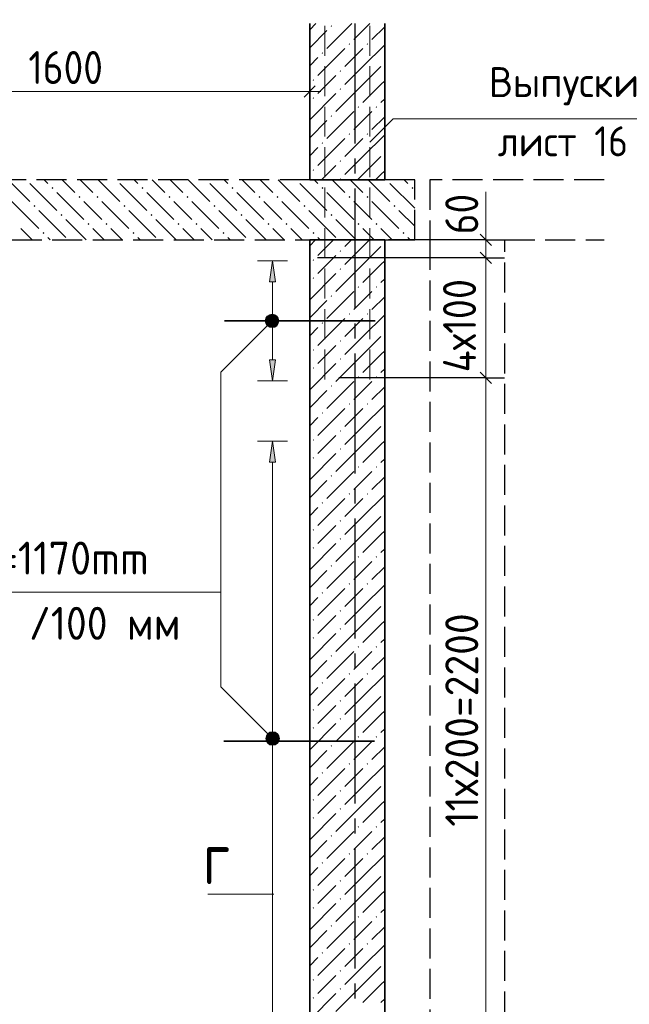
# Model space of a CAD drawing. Header units: millimetres. Extents: x 0 to 30446, y 0 to 14850.
# Tile 7 of 26: x 9464 to 11496, y 2796 to 6079. Entities that reach past the tile are written whole.
import ezdxf

# ---------------------------------------------------------------- set-up
doc = ezdxf.new("R2010")
doc.units = ezdxf.units.MM
doc.linetypes.add('______2', pattern=[135, 100, -35])
doc.linetypes.add('______5', pattern=[550, 400, -50, 50, -50])
for name, color, linetype, lineweight in [('Standard', 7, 'Continuous', 25), ('ЖБ Пилон', 180, 'Continuous', 25), ('Позиционная метка линия выноска', 7, 'Continuous', 13), ('Позиционная метка номер позиции', 7, 'Continuous', 13), ('Примечания', 7, 'Continuous', 13), ('Сечения символ', 7, 'Continuous', 25), ('Стена обрамление П-обр.', 7, 'Continuous', 25)]:
    doc.layers.add(name, color=color, linetype=linetype, lineweight=lineweight)
doc.layers.add('ЖБ Перекрытие верхний уровень', color=7, linetype='Continuous', lineweight=25, true_color=0xe0e0ff)
doc.layers.add('ЖБ Стена верхний уровень', color=7, linetype='Continuous', lineweight=25, true_color=0x006e00)
doc.layers.add('Оси', color=7, linetype='______5', true_color=0x656565)
doc.layers.add('Размерная выноска', color=7, linetype='Continuous')
doc.styles.add('ISOCPEUR', font='txt')

msp = doc.modelspace()

# ---------------------------------------------------------------- hatches: boundary and pattern name
at = {"layer": 'ЖБ Перекрытие верхний уровень', "linetype": 'Continuous', "lineweight": 18, "transparency": 33554687}
for points in [[(9483.1, 5544.5), (9482.9, 5544.3), (9482.6, 5544.5)], [(9569.6, 5517.5), (9572.9, 5520.8), (9576.1, 5517.5), (9572.9, 5514.3)], [(9783.1, 5544.5), (9782.9, 5544.3), (9782.6, 5544.5)], [(9869.6, 5517.5), (9872.9, 5520.8), (9876.1, 5517.5), (9872.9, 5514.3)], [(10083.1, 5544.5), (10082.9, 5544.3), (10082.6, 5544.5)], [(10169.6, 5517.5), (10172.9, 5520.8), (10176.1, 5517.5), (10172.9, 5514.3)], [(10383.1, 5544.5), (10382.9, 5544.3), (10382.6, 5544.5)], [(10469.6, 5517.5), (10472.9, 5520.8), (10476.1, 5517.5), (10472.9, 5514.3)], [(10683.1, 5544.5), (10682.9, 5544.3), (10682.6, 5544.5)], [(10769.6, 5517.5), (10772.9, 5520.8), (10776.1, 5517.5), (10772.9, 5514.3)], [(9659.6, 5487.5), (9662.9, 5490.8), (9666.1, 5487.5), (9662.9, 5484.3)], [(9719.6, 5487.5), (9722.9, 5490.8), (9726.1, 5487.5), (9722.9, 5484.3)], [(9959.6, 5487.5), (9962.9, 5490.8), (9966.1, 5487.5), (9962.9, 5484.3)], [(10019.6, 5487.5), (10022.9, 5490.8), (10026.1, 5487.5), (10022.9, 5484.3)], [(10259.6, 5487.5), (10262.9, 5490.8), (10266.1, 5487.5), (10262.9, 5484.3)], [(10319.6, 5487.5), (10322.9, 5490.8), (10326.1, 5487.5), (10322.9, 5484.3)], [(10559.6, 5487.5), (10562.9, 5490.8), (10566.1, 5487.5), (10562.9, 5484.3)], [(10619.6, 5487.5), (10622.9, 5490.8), (10626.1, 5487.5), (10622.9, 5484.3)], [(9509.6, 5457.5), (9512.9, 5460.8), (9516.1, 5457.5), (9512.9, 5454.3)], [(9809.6, 5457.5), (9812.9, 5460.8), (9816.1, 5457.5), (9812.9, 5454.3)], [(10109.6, 5457.5), (10112.9, 5460.8), (10116.1, 5457.5), (10112.9, 5454.3)], [(10409.6, 5457.5), (10412.9, 5460.8), (10416.1, 5457.5), (10412.9, 5454.3)], [(10709.6, 5457.5), (10712.9, 5460.8), (10716.1, 5457.5), (10712.9, 5454.3)], [(9599.6, 5427.5), (9602.9, 5430.8), (9606.1, 5427.5), (9602.9, 5424.3)], [(9899.6, 5427.5), (9902.9, 5430.8), (9906.1, 5427.5), (9902.9, 5424.3)], [(10199.6, 5427.5), (10202.9, 5430.8), (10206.1, 5427.5), (10202.9, 5424.3)], [(10499.6, 5427.5), (10502.9, 5430.8), (10506.1, 5427.5), (10502.9, 5424.3)], [(9689.6, 5397.5), (9692.9, 5400.8), (9696.1, 5397.5), (9692.9, 5394.3)], [(9749.6, 5397.5), (9752.9, 5400.8), (9756.1, 5397.5), (9752.9, 5394.3)], [(9989.6, 5397.5), (9992.9, 5400.8), (9996.1, 5397.5), (9992.9, 5394.3)], [(10049.6, 5397.5), (10052.9, 5400.8), (10056.1, 5397.5), (10052.9, 5394.3)], [(10289.6, 5397.5), (10292.9, 5400.8), (10296.1, 5397.5), (10292.9, 5394.3)], [(10349.6, 5397.5), (10352.9, 5400.8), (10356.1, 5397.5), (10352.9, 5394.3)], [(10589.6, 5397.5), (10592.9, 5400.8), (10596.1, 5397.5), (10592.9, 5394.3)], [(10649.6, 5397.5), (10652.9, 5400.8), (10656.1, 5397.5), (10652.9, 5394.3)], [(9539.6, 5367.5), (9542.9, 5370.8), (9546.1, 5367.5), (9542.9, 5364.3)], [(9839.6, 5367.5), (9842.9, 5370.8), (9846.1, 5367.5), (9842.9, 5364.3)], [(10139.6, 5367.5), (10142.9, 5370.8), (10146.1, 5367.5), (10142.9, 5364.3)], [(10439.6, 5367.5), (10442.9, 5370.8), (10446.1, 5367.5), (10442.9, 5364.3)], [(10739.6, 5367.5), (10742.9, 5370.8), (10746.1, 5367.5), (10742.9, 5364.3)]]:
    msp.add_hatch(color=7, dxfattribs=at).paths.add_polyline_path(points, flags=16)
at = {"layer": 'ЖБ Пилон', "linetype": 'Continuous', "lineweight": 18, "transparency": 33554687}
for points in [[(10500.4, 6057.5), (10502.9, 6060), (10505.4, 6057.5), (10502.9, 6055)], [(10560.4, 5997.5), (10562.9, 6000), (10565.4, 5997.5), (10562.9, 5995)], [(10620.4, 5997.5), (10622.9, 6000), (10625.4, 5997.5), (10622.9, 5995)], [(10470.4, 5967.5), (10472.9, 5970), (10475.4, 5967.5), (10472.9, 5965)], [(10530.4, 5907.5), (10532.9, 5910), (10535.4, 5907.5), (10532.9, 5905)], [(10440.4, 5877.5), (10442.9, 5880), (10445.4, 5877.5), (10442.9, 5875)], [(10530.4, 5847.5), (10532.9, 5850), (10535.4, 5847.5), (10532.9, 5845)], [(10440.4, 5817.5), (10442.9, 5820), (10445.4, 5817.5), (10442.9, 5815)], [(10590.4, 5787.5), (10592.9, 5790), (10595.4, 5787.5), (10592.9, 5785)], [(10650.4, 5787.5), (10652.9, 5790), (10655.4, 5787.5), (10652.9, 5785)], [(10500.4, 5757.5), (10502.9, 5760), (10505.4, 5757.5), (10502.9, 5755)], [(10560.4, 5697.5), (10562.9, 5700), (10565.4, 5697.5), (10562.9, 5695)], [(10620.4, 5697.5), (10622.9, 5700), (10625.4, 5697.5), (10622.9, 5695)], [(10470.4, 5667.5), (10472.9, 5670), (10475.4, 5667.5), (10472.9, 5665)], [(10530.4, 5607.5), (10532.9, 5610), (10535.4, 5607.5), (10532.9, 5605)], [(10440.4, 5577.5), (10442.9, 5580), (10445.4, 5577.5), (10442.9, 5575)], [(10530.4, 5547.5), (10532.9, 5550), (10535.4, 5547.5), (10532.9, 5545)]]:
    msp.add_hatch(color=7, dxfattribs=at).paths.add_polyline_path(points, flags=16)
at = {"layer": 'ЖБ Стена верхний уровень', "linetype": 'Continuous', "lineweight": 18, "transparency": 33554687}
for points in [[(10530.4, 5307.5), (10532.9, 5310), (10535.4, 5307.5), (10532.9, 5305)], [(10440.4, 5277.5), (10442.9, 5280), (10445.4, 5277.5), (10442.9, 5275)], [(10440.4, 5217.5), (10442.9, 5220), (10445.4, 5217.5), (10442.9, 5215)], [(10530.4, 5247.5), (10532.9, 5250), (10535.4, 5247.5), (10532.9, 5245)], [(10590.4, 5187.5), (10592.9, 5190), (10595.4, 5187.5), (10592.9, 5185)], [(10650.4, 5187.5), (10652.9, 5190), (10655.4, 5187.5), (10652.9, 5185)], [(10500.4, 5157.5), (10502.9, 5160), (10505.4, 5157.5), (10502.9, 5155)], [(10560.4, 5097.5), (10562.9, 5100), (10565.4, 5097.5), (10562.9, 5095)], [(10620.4, 5097.5), (10622.9, 5100), (10625.4, 5097.5), (10622.9, 5095)], [(10470.4, 5067.5), (10472.9, 5070), (10475.4, 5067.5), (10472.9, 5065)], [(10530.4, 5007.5), (10532.9, 5010), (10535.4, 5007.5), (10532.9, 5005)], [(10440.4, 4977.5), (10442.9, 4980), (10445.4, 4977.5), (10442.9, 4975)], [(10530.4, 4947.5), (10532.9, 4950), (10535.4, 4947.5), (10532.9, 4945)], [(10440.4, 4917.5), (10442.9, 4920), (10445.4, 4917.5), (10442.9, 4915)], [(10500.4, 4857.5), (10502.9, 4860), (10505.4, 4857.5), (10502.9, 4855)], [(10590.4, 4887.5), (10592.9, 4890), (10595.4, 4887.5), (10592.9, 4885)], [(10650.4, 4887.5), (10652.9, 4890), (10655.4, 4887.5), (10652.9, 4885)], [(10560.4, 4797.5), (10562.9, 4800), (10565.4, 4797.5), (10562.9, 4795)], [(10620.4, 4797.5), (10622.9, 4800), (10625.4, 4797.5), (10622.9, 4795)], [(10470.4, 4767.5), (10472.9, 4770), (10475.4, 4767.5), (10472.9, 4765)], [(10530.4, 4707.5), (10532.9, 4710), (10535.4, 4707.5), (10532.9, 4705)], [(10440.4, 4677.5), (10442.9, 4680), (10445.4, 4677.5), (10442.9, 4675)], [(10530.4, 4647.5), (10532.9, 4650), (10535.4, 4647.5), (10532.9, 4645)], [(10440.4, 4617.5), (10442.9, 4620), (10445.4, 4617.5), (10442.9, 4615)], [(10590.4, 4587.5), (10592.9, 4590), (10595.4, 4587.5), (10592.9, 4585)], [(10650.4, 4587.5), (10652.9, 4590), (10655.4, 4587.5), (10652.9, 4585)], [(10500.4, 4557.5), (10502.9, 4560), (10505.4, 4557.5), (10502.9, 4555)], [(10560.4, 4497.5), (10562.9, 4500), (10565.4, 4497.5), (10562.9, 4495)], [(10620.4, 4497.5), (10622.9, 4500), (10625.4, 4497.5), (10622.9, 4495)], [(10470.4, 4467.5), (10472.9, 4470), (10475.4, 4467.5), (10472.9, 4465)], [(10530.4, 4407.5), (10532.9, 4410), (10535.4, 4407.5), (10532.9, 4405)], [(10440.4, 4377.5), (10442.9, 4380), (10445.4, 4377.5), (10442.9, 4375)], [(10530.4, 4347.5), (10532.9, 4350), (10535.4, 4347.5), (10532.9, 4345)], [(10440.4, 4317.5), (10442.9, 4320), (10445.4, 4317.5), (10442.9, 4315)], [(10590.4, 4287.5), (10592.9, 4290), (10595.4, 4287.5), (10592.9, 4285)], [(10650.4, 4287.5), (10652.9, 4290), (10655.4, 4287.5), (10652.9, 4285)], [(10500.4, 4257.5), (10502.9, 4260), (10505.4, 4257.5), (10502.9, 4255)], [(10470.4, 4167.5), (10472.9, 4170), (10475.4, 4167.5), (10472.9, 4165)], [(10560.4, 4197.5), (10562.9, 4200), (10565.4, 4197.5), (10562.9, 4195)], [(10620.4, 4197.5), (10622.9, 4200), (10625.4, 4197.5), (10622.9, 4195)], [(10530.4, 4107.5), (10532.9, 4110), (10535.4, 4107.5), (10532.9, 4105)], [(10440.4, 4077.5), (10442.9, 4080), (10445.4, 4077.5), (10442.9, 4075)], [(10530.4, 4047.5), (10532.9, 4050), (10535.4, 4047.5), (10532.9, 4045)], [(10440.4, 4017.5), (10442.9, 4020), (10445.4, 4017.5), (10442.9, 4015)], [(10590.4, 3987.5), (10592.9, 3990), (10595.4, 3987.5), (10592.9, 3985)], [(10650.4, 3987.5), (10652.9, 3990), (10655.4, 3987.5), (10652.9, 3985)], [(10500.4, 3957.5), (10502.9, 3960), (10505.4, 3957.5), (10502.9, 3955)], [(10560.4, 3897.5), (10562.9, 3900), (10565.4, 3897.5), (10562.9, 3895)], [(10620.4, 3897.5), (10622.9, 3900), (10625.4, 3897.5), (10622.9, 3895)], [(10470.4, 3867.5), (10472.9, 3870), (10475.4, 3867.5), (10472.9, 3865)], [(10530.4, 3807.5), (10532.9, 3810), (10535.4, 3807.5), (10532.9, 3805)], [(10440.4, 3777.5), (10442.9, 3780), (10445.4, 3777.5), (10442.9, 3775)], [(10530.4, 3747.5), (10532.9, 3750), (10535.4, 3747.5), (10532.9, 3745)], [(10440.4, 3717.5), (10442.9, 3720), (10445.4, 3717.5), (10442.9, 3715)], [(10590.4, 3687.5), (10592.9, 3690), (10595.4, 3687.5), (10592.9, 3685)], [(10650.4, 3687.5), (10652.9, 3690), (10655.4, 3687.5), (10652.9, 3685)], [(10500.4, 3657.5), (10502.9, 3660), (10505.4, 3657.5), (10502.9, 3655)], [(10560.4, 3597.5), (10562.9, 3600), (10565.4, 3597.5), (10562.9, 3595)], [(10620.4, 3597.5), (10622.9, 3600), (10625.4, 3597.5), (10622.9, 3595)], [(10470.4, 3567.5), (10472.9, 3570), (10475.4, 3567.5), (10472.9, 3565)], [(10440.4, 3477.5), (10442.9, 3480), (10445.4, 3477.5), (10442.9, 3475)], [(10530.4, 3507.5), (10532.9, 3510), (10535.4, 3507.5), (10532.9, 3505)], [(10530.4, 3447.5), (10532.9, 3450), (10535.4, 3447.5), (10532.9, 3445)], [(10440.4, 3417.5), (10442.9, 3420), (10445.4, 3417.5), (10442.9, 3415)], [(10590.4, 3387.5), (10592.9, 3390), (10595.4, 3387.5), (10592.9, 3385)], [(10650.4, 3387.5), (10652.9, 3390), (10655.4, 3387.5), (10652.9, 3385)], [(10500.4, 3357.5), (10502.9, 3360), (10505.4, 3357.5), (10502.9, 3355)], [(10560.4, 3297.5), (10562.9, 3300), (10565.4, 3297.5), (10562.9, 3295)], [(10620.4, 3297.5), (10622.9, 3300), (10625.4, 3297.5), (10622.9, 3295)], [(10470.4, 3267.5), (10472.9, 3270), (10475.4, 3267.5), (10472.9, 3265)], [(10530.4, 3207.5), (10532.9, 3210), (10535.4, 3207.5), (10532.9, 3205)], [(10440.4, 3177.5), (10442.9, 3180), (10445.4, 3177.5), (10442.9, 3175)], [(10440.4, 3117.5), (10442.9, 3120), (10445.4, 3117.5), (10442.9, 3115)], [(10530.4, 3147.5), (10532.9, 3150), (10535.4, 3147.5), (10532.9, 3145)], [(10590.4, 3087.5), (10592.9, 3090), (10595.4, 3087.5), (10592.9, 3085)], [(10650.4, 3087.5), (10652.9, 3090), (10655.4, 3087.5), (10652.9, 3085)], [(10500.4, 3057.5), (10502.9, 3060), (10505.4, 3057.5), (10502.9, 3055)], [(10560.4, 2997.5), (10562.9, 3000), (10565.4, 2997.5), (10562.9, 2995)], [(10620.4, 2997.5), (10622.9, 3000), (10625.4, 2997.5), (10622.9, 2995)], [(10470.4, 2967.5), (10472.9, 2970), (10475.4, 2967.5), (10472.9, 2965)], [(10530.4, 2907.5), (10532.9, 2910), (10535.4, 2907.5), (10532.9, 2905)], [(10440.4, 2877.5), (10442.9, 2880), (10445.4, 2877.5), (10442.9, 2875)], [(10530.4, 2847.5), (10532.9, 2850), (10535.4, 2847.5), (10532.9, 2845)], [(10440.4, 2817.5), (10442.9, 2820), (10445.4, 2817.5), (10442.9, 2815)]]:
    msp.add_hatch(color=7, dxfattribs=at).paths.add_polyline_path(points, flags=16)
at = {"layer": 'Позиционная метка линия выноска', "linetype": 'Continuous', "lineweight": 13, "transparency": 33554687}
for points in [[(10283.4, 5080.2), (10321, 5058.6), (10289.2, 5090.4)], [(10289.2, 5090.4), (10326.7, 5068.8), (10299.3, 5096.1)], [(10289.2, 5090.4), (10321, 5058.6), (10326.7, 5068.8)], [(10299.3, 5096.1), (10326.7, 5068.8), (10326.7, 5080.2)], [(10299.3, 5096.1), (10326.7, 5080.2), (10310.8, 5096.1)], [(10310.8, 5096.1), (10326.7, 5080.2), (10321, 5090.4)], [(10283.4, 5068.8), (10310.8, 5052.9), (10283.4, 5080.2)], [(10283.4, 5080.2), (10310.8, 5052.9), (10321, 5058.6)], [(10299.3, 5052.9), (10283.4, 5068.8), (10289.2, 5058.6)], [(10283.4, 5068.8), (10299.3, 5052.9), (10310.8, 5052.9)], [(10285.1, 3688.2), (10301.1, 3704.1), (10290.9, 3698.4)], [(10301.1, 3704.1), (10285.1, 3688.2), (10285.1, 3676.8)], [(10301.1, 3704.1), (10285.1, 3676.8), (10312.5, 3704.1)], [(10312.5, 3704.1), (10285.1, 3676.8), (10290.9, 3666.6)], [(10312.5, 3704.1), (10290.9, 3666.6), (10322.7, 3698.4)], [(10322.7, 3698.4), (10290.9, 3666.6), (10301.1, 3660.9)], [(10322.7, 3698.4), (10301.1, 3660.9), (10328.4, 3688.2)], [(10328.4, 3688.2), (10301.1, 3660.9), (10312.5, 3660.9)], [(10328.4, 3688.2), (10312.5, 3660.9), (10328.4, 3676.8)], [(10328.4, 3676.8), (10312.5, 3660.9), (10322.7, 3666.6)]]:
    msp.add_hatch(color=7, dxfattribs=at).paths.add_polyline_path(points)
at = {"layer": 'Стена обрамление П-обр.', "linetype": 'Continuous', "lineweight": 13, "transparency": 33554687}
for points in [[(10316.8, 5204.5), (10306.8, 5274.5), (10296.8, 5204.5)], [(10316.8, 4603.5), (10306.8, 4673.5), (10296.8, 4603.5)]]:
    msp.add_hatch(color=7, dxfattribs=at).paths.add_polyline_path(points)
msp.add_hatch(color=7, dxfattribs=at).paths.add_polyline_path([(10316.8, 4944.5), (10306.8, 4874.5), (10296.8, 4944.5)], flags=16)

# ---------------------------------------------------------------- linework, layer by layer
at = {"layer": 'Standard', "color": 7, "linetype": 'Continuous', "lineweight": -3, "transparency": 33554687}
for p, q in [((10430.4, 5839.2), (10430.4, 6066)), ((10430.4, 5839.2), (10430.4, 5901.7)), ((10430.4, 5839.2), (10430.4, 5776.7)), ((11017.4, 5344.5), (10954.9, 5344.5)), ((11017.4, 5344.5), (11079.9, 5344.5)), ((11017.4, 5284.5), (10954.9, 5284.5)), ((11017.4, 5284.5), (11079.9, 5284.5)), ((11017.4, 4884.5), (10954.9, 4884.5)), ((11017.4, 4884.5), (11079.9, 4884.5))]:
    msp.add_line(p, q, dxfattribs=at)
at = {"layer": 'Standard', "color": 7, "linetype": 'Continuous', "lineweight": 25, "transparency": 33554687}
for p, q in [((10411.6, 5820.5), (10449.1, 5858)), ((10998.6, 5363.2), (11036.1, 5325.7)), ((10998.6, 5303.2), (11036.1, 5265.7)), ((10998.6, 4903.2), (11036.1, 4865.7))]:
    msp.add_line(p, q, dxfattribs=at)
at = {"layer": 'Standard', "color": 7, "linetype": 'Continuous', "lineweight": 13, "transparency": 33554687}
for p, q in [((8830.4, 5839.2), (10430.4, 5839.2)), ((10430.4, 5839.2), (10467.9, 5839.2)), ((11017.4, 5344.5), (11017.4, 5382)), ((11017.4, 5284.5), (11017.4, 4884.5)), ((11017.4, 4884.5), (11017.4, 2684.5))]:
    msp.add_line(p, q, dxfattribs=at)
at = {"layer": 'Standard', "color": 7, "linetype": 'Continuous', "lineweight": -3, "transparency": 33554687}
for points in [[(11017.4, 5344.5), (11008.9, 5344.5), (11008.9, 5344.5), (11008.9, 5344.5), (11008.9, 5344.5), (11008.9, 5344.5), (11008.9, 5344.5), (10693, 5344.5)], [(11017.4, 5284.5), (11008.9, 5284.5), (11008.9, 5284.5), (11008.9, 5284.5), (11008.9, 5284.5), (11007.9, 5284.5), (11007.9, 5284.5), (10457, 5284.5)], [(11017.4, 4884.5), (11008.9, 4884.5), (11008.9, 4884.5), (11008.9, 4884.5), (11008.9, 4884.5), (10527.4, 4884.5)]]:
    msp.add_lwpolyline(points, dxfattribs=at)
at = {"layer": 'Standard', "color": 7, "linetype": 'Continuous', "lineweight": 13, "transparency": 33554687}
msp.add_lwpolyline([(11017.4, 5344.5), (11017.4, 5338.5), (11017.4, 5338.5), (11017.4, 5284.5)], dxfattribs=at)
at = {"layer": 'ЖБ Перекрытие верхний уровень', "color": 7, "linetype": '______2', "lineweight": 25, "transparency": 33554687}
for p, q in [((10430.4, 5544.5), (5792.3, 5544.5)), ((10680.4, 5544.5), (10430.4, 5544.5)), ((10780.4, 5544.5), (10680.4, 5544.5)), ((10780.4, 5344.5), (10780.4, 5544.5)), ((5792.3, 5344.5), (10430.4, 5344.5)), ((10430.4, 5344.5), (10680.4, 5344.5)), ((10680.4, 5344.5), (10780.4, 5344.5))]:
    msp.add_line(p, q, dxfattribs=at)
at = {"layer": 'ЖБ Перекрытие верхний уровень', "color": 9, "linetype": 'Continuous', "lineweight": 18, "true_color": 0xc7c7c7, "transparency": 33554687}
for p, q in [((9425.9, 5544.5), (9497.9, 5472.5)), ((9497.9, 5532.5), (9587.9, 5442.5)), ((9557.9, 5532.5), (9545.9, 5544.5)), ((9605.9, 5544.5), (9647.9, 5502.5)), ((9665.9, 5544.5), (9707.9, 5502.5)), ((9725.9, 5544.5), (9797.9, 5472.5)), ((9797.9, 5532.5), (9887.9, 5442.5)), ((9857.9, 5532.5), (9845.9, 5544.5)), ((9905.9, 5544.5), (9947.9, 5502.5)), ((9965.9, 5544.5), (10007.9, 5502.5)), ((10025.9, 5544.5), (10097.9, 5472.5)), ((10097.9, 5532.5), (10187.9, 5442.5)), ((10157.9, 5532.5), (10145.9, 5544.5)), ((10205.9, 5544.5), (10247.9, 5502.5)), ((10265.9, 5544.5), (10307.9, 5502.5)), ((10325.9, 5544.5), (10397.9, 5472.5)), ((10397.9, 5532.5), (10487.9, 5442.5)), ((10457.9, 5532.5), (10445.9, 5544.5)), ((10505.9, 5544.5), (10547.9, 5502.5)), ((10565.9, 5544.5), (10607.9, 5502.5)), ((10625.9, 5544.5), (10697.9, 5472.5)), ((10697.9, 5532.5), (10780.4, 5450)), ((10757.9, 5532.5), (10745.9, 5544.5)), ((9587.9, 5502.5), (9677.9, 5412.5)), ((9887.9, 5502.5), (9977.9, 5412.5)), ((10187.9, 5502.5), (10277.9, 5412.5)), ((10487.9, 5502.5), (10577.9, 5412.5)), ((9437.9, 5472.5), (9527.9, 5382.5)), ((9707.9, 5442.5), (9677.9, 5472.5)), ((9737.9, 5472.5), (9827.9, 5382.5)), ((10007.9, 5442.5), (9977.9, 5472.5)), ((10037.9, 5472.5), (10127.9, 5382.5)), ((10307.9, 5442.5), (10277.9, 5472.5)), ((10337.9, 5472.5), (10427.9, 5382.5)), ((10607.9, 5442.5), (10577.9, 5472.5)), ((10637.9, 5472.5), (10727.9, 5382.5)), ((9527.9, 5442.5), (9617.9, 5352.5)), ((9737.9, 5412.5), (9707.9, 5442.5)), ((9827.9, 5442.5), (9917.9, 5352.5)), ((10037.9, 5412.5), (10007.9, 5442.5)), ((10127.9, 5442.5), (10217.9, 5352.5)), ((10337.9, 5412.5), (10307.9, 5442.5)), ((10427.9, 5442.5), (10517.9, 5352.5)), ((10637.9, 5412.5), (10607.9, 5442.5)), ((10727.9, 5442.5), (10780.4, 5390)), ((9685.9, 5344.5), (9617.9, 5412.5)), ((9985.9, 5344.5), (9917.9, 5412.5)), ((10285.9, 5344.5), (10217.9, 5412.5)), ((10585.9, 5344.5), (10517.9, 5412.5)), ((9467.9, 5382.5), (9505.9, 5344.5)), ((9565.9, 5344.5), (9557.9, 5352.5)), ((9707.9, 5382.5), (9745.9, 5344.5)), ((9767.9, 5382.5), (9805.9, 5344.5)), ((9865.9, 5344.5), (9857.9, 5352.5)), ((10007.9, 5382.5), (10045.9, 5344.5)), ((10067.9, 5382.5), (10105.9, 5344.5)), ((10165.9, 5344.5), (10157.9, 5352.5)), ((10307.9, 5382.5), (10345.9, 5344.5)), ((10367.9, 5382.5), (10405.9, 5344.5)), ((10465.9, 5344.5), (10457.9, 5352.5)), ((10607.9, 5382.5), (10645.9, 5344.5)), ((10667.9, 5382.5), (10705.9, 5344.5)), ((10765.9, 5344.5), (10757.9, 5352.5))]:
    msp.add_line(p, q, dxfattribs=at)
at = {"layer": 'ЖБ Пилон', "color": 251, "linetype": 'Continuous', "lineweight": 18, "true_color": 0x494949, "transparency": 33554687}
for p, q in [((10451.4, 6066), (10430.4, 6045)), ((10487.9, 6042.5), (10430.4, 5985)), ((10571.4, 6066), (10487.9, 5982.5)), ((10577.9, 6012.5), (10607.9, 6042.5)), ((10607.9, 6042.5), (10631.4, 6066)), ((10680.4, 6055), (10637.9, 6012.5)), ((10547.9, 5982.5), (10457.9, 5892.5)), ((10607.9, 5982.5), (10547.9, 5922.5)), ((10607.9, 5922.5), (10680.4, 5995)), ((10430.4, 5925), (10457.9, 5952.5)), ((10607.9, 5922.5), (10547.9, 5862.5)), ((10667.9, 5922.5), (10607.9, 5862.5)), ((10487.9, 5862.5), (10517.9, 5892.5)), ((10457.9, 5832.5), (10487.9, 5862.5)), ((10607.9, 5862.5), (10517.9, 5772.5)), ((10667.9, 5862.5), (10607.9, 5802.5)), ((10667.9, 5862.5), (10680.4, 5875)), ((10517.9, 5832.5), (10430.4, 5745)), ((10680.4, 5815), (10667.9, 5802.5)), ((10577.9, 5772.5), (10487.9, 5682.5)), ((10607.9, 5742.5), (10637.9, 5772.5)), ((10680.4, 5755), (10637.9, 5712.5)), ((10487.9, 5742.5), (10430.4, 5685)), ((10577.9, 5712.5), (10607.9, 5742.5)), ((10547.9, 5682.5), (10457.9, 5592.5)), ((10607.9, 5682.5), (10547.9, 5622.5)), ((10607.9, 5622.5), (10680.4, 5695)), ((10430.4, 5625), (10457.9, 5652.5)), ((10607.9, 5622.5), (10547.9, 5562.5)), ((10667.9, 5622.5), (10607.9, 5562.5)), ((10487.9, 5562.5), (10517.9, 5592.5)), ((10469.9, 5544.5), (10487.9, 5562.5)), ((10607.9, 5562.5), (10589.9, 5544.5)), ((10667.9, 5562.5), (10649.9, 5544.5)), ((10667.9, 5562.5), (10680.4, 5575))]:
    msp.add_line(p, q, dxfattribs=at)
at = {"layer": 'ЖБ Пилон', "color": 7, "linetype": 'Continuous', "lineweight": 35, "transparency": 33554687}
for p, q in [((10430.4, 6066), (10430.4, 5544.5)), ((10680.4, 5544.5), (10680.4, 6066)), ((10430.4, 5544.5), (10680.4, 5544.5))]:
    msp.add_line(p, q, dxfattribs=at)
at = {"layer": 'ЖБ Стена верхний уровень', "color": 253, "linetype": '______2', "lineweight": -3, "true_color": 0xababab, "transparency": 33554687}
for p, q in [((10830.4, 5544.5), (10830.4, 5344.5)), ((11411.7, 5544.5), (10830.4, 5544.5)), ((10830.4, 5344.5), (10830.4, 2604.5)), ((11080.4, 5344.5), (11411.7, 5344.5)), ((11080.4, 2604.5), (11080.4, 5344.5))]:
    msp.add_line(p, q, dxfattribs=at)
at = {"layer": 'ЖБ Стена верхний уровень', "color": 251, "linetype": 'Continuous', "lineweight": 18, "true_color": 0x494949, "transparency": 33554687}
for p, q in [((10430.4, 5325), (10449.9, 5344.5)), ((10509.9, 5344.5), (10457.9, 5292.5)), ((10569.9, 5344.5), (10547.9, 5322.5)), ((10607.9, 5322.5), (10547.9, 5262.5)), ((10607.9, 5322.5), (10629.9, 5344.5)), ((10667.9, 5322.5), (10607.9, 5262.5)), ((10487.9, 5262.5), (10517.9, 5292.5)), ((10457.9, 5232.5), (10487.9, 5262.5)), ((10607.9, 5262.5), (10517.9, 5172.5)), ((10667.9, 5262.5), (10607.9, 5202.5)), ((10667.9, 5262.5), (10680.4, 5275)), ((10517.9, 5232.5), (10430.4, 5145)), ((10680.4, 5215), (10667.9, 5202.5)), ((10577.9, 5172.5), (10487.9, 5082.5)), ((10607.9, 5142.5), (10637.9, 5172.5)), ((10680.4, 5155), (10637.9, 5112.5)), ((10487.9, 5142.5), (10430.4, 5085)), ((10577.9, 5112.5), (10607.9, 5142.5)), ((10607.9, 5022.5), (10680.4, 5095)), ((10547.9, 5082.5), (10457.9, 4992.5)), ((10607.9, 5082.5), (10547.9, 5022.5)), ((10430.4, 5025), (10457.9, 5052.5)), ((10607.9, 5022.5), (10547.9, 4962.5)), ((10667.9, 5022.5), (10607.9, 4962.5)), ((10487.9, 4962.5), (10517.9, 4992.5)), ((10457.9, 4932.5), (10487.9, 4962.5)), ((10607.9, 4962.5), (10517.9, 4872.5)), ((10667.9, 4962.5), (10607.9, 4902.5)), ((10667.9, 4962.5), (10680.4, 4975)), ((10517.9, 4932.5), (10430.4, 4845)), ((10680.4, 4915), (10667.9, 4902.5)), ((10577.9, 4872.5), (10487.9, 4782.5)), ((10607.9, 4842.5), (10637.9, 4872.5)), ((10487.9, 4842.5), (10430.4, 4785)), ((10577.9, 4812.5), (10607.9, 4842.5)), ((10680.4, 4855), (10637.9, 4812.5)), ((10607.9, 4722.5), (10680.4, 4795)), ((10547.9, 4782.5), (10457.9, 4692.5)), ((10607.9, 4782.5), (10547.9, 4722.5)), ((10430.4, 4725), (10457.9, 4752.5)), ((10607.9, 4722.5), (10547.9, 4662.5)), ((10667.9, 4722.5), (10607.9, 4662.5)), ((10457.9, 4632.5), (10487.9, 4662.5)), ((10487.9, 4662.5), (10517.9, 4692.5)), ((10607.9, 4662.5), (10517.9, 4572.5)), ((10667.9, 4662.5), (10607.9, 4602.5)), ((10667.9, 4662.5), (10680.4, 4675)), ((10517.9, 4632.5), (10430.4, 4545)), ((10680.4, 4615), (10667.9, 4602.5)), ((10577.9, 4572.5), (10487.9, 4482.5)), ((10607.9, 4542.5), (10637.9, 4572.5)), ((10487.9, 4542.5), (10430.4, 4485)), ((10577.9, 4512.5), (10607.9, 4542.5)), ((10680.4, 4555), (10637.9, 4512.5)), ((10547.9, 4482.5), (10457.9, 4392.5)), ((10607.9, 4482.5), (10547.9, 4422.5)), ((10607.9, 4422.5), (10680.4, 4495)), ((10430.4, 4425), (10457.9, 4452.5)), ((10607.9, 4422.5), (10547.9, 4362.5)), ((10667.9, 4422.5), (10607.9, 4362.5)), ((10487.9, 4362.5), (10517.9, 4392.5)), ((10667.9, 4362.5), (10680.4, 4375)), ((10457.9, 4332.5), (10487.9, 4362.5)), ((10607.9, 4362.5), (10517.9, 4272.5)), ((10667.9, 4362.5), (10607.9, 4302.5)), ((10517.9, 4332.5), (10430.4, 4245)), ((10680.4, 4315), (10667.9, 4302.5)), ((10577.9, 4272.5), (10487.9, 4182.5)), ((10607.9, 4242.5), (10637.9, 4272.5)), ((10487.9, 4242.5), (10430.4, 4185)), ((10577.9, 4212.5), (10607.9, 4242.5)), ((10680.4, 4255), (10637.9, 4212.5)), ((10547.9, 4182.5), (10457.9, 4092.5)), ((10607.9, 4182.5), (10547.9, 4122.5)), ((10607.9, 4122.5), (10680.4, 4195)), ((10430.4, 4125), (10457.9, 4152.5)), ((10607.9, 4122.5), (10547.9, 4062.5)), ((10667.9, 4122.5), (10607.9, 4062.5)), ((10487.9, 4062.5), (10517.9, 4092.5)), ((10667.9, 4062.5), (10680.4, 4075)), ((10457.9, 4032.5), (10487.9, 4062.5)), ((10607.9, 4062.5), (10517.9, 3972.5)), ((10667.9, 4062.5), (10607.9, 4002.5)), ((10517.9, 4032.5), (10430.4, 3945)), ((10680.4, 4015), (10667.9, 4002.5)), ((10577.9, 3972.5), (10487.9, 3882.5)), ((10607.9, 3942.5), (10637.9, 3972.5)), ((10487.9, 3942.5), (10430.4, 3885)), ((10577.9, 3912.5), (10607.9, 3942.5)), ((10680.4, 3955), (10637.9, 3912.5)), ((10547.9, 3882.5), (10457.9, 3792.5)), ((10607.9, 3882.5), (10547.9, 3822.5)), ((10607.9, 3822.5), (10680.4, 3895)), ((10430.4, 3825), (10457.9, 3852.5)), ((10607.9, 3822.5), (10547.9, 3762.5)), ((10667.9, 3822.5), (10607.9, 3762.5)), ((10487.9, 3762.5), (10517.9, 3792.5)), ((10667.9, 3762.5), (10680.4, 3775)), ((10457.9, 3732.5), (10487.9, 3762.5)), ((10607.9, 3762.5), (10517.9, 3672.5)), ((10667.9, 3762.5), (10607.9, 3702.5)), ((10517.9, 3732.5), (10430.4, 3645)), ((10680.4, 3715), (10667.9, 3702.5)), ((10577.9, 3672.5), (10487.9, 3582.5)), ((10607.9, 3642.5), (10637.9, 3672.5)), ((10680.4, 3655), (10637.9, 3612.5)), ((10487.9, 3642.5), (10430.4, 3585)), ((10577.9, 3612.5), (10607.9, 3642.5)), ((10547.9, 3582.5), (10457.9, 3492.5)), ((10607.9, 3582.5), (10547.9, 3522.5)), ((10607.9, 3522.5), (10680.4, 3595)), ((10430.4, 3525), (10457.9, 3552.5)), ((10607.9, 3522.5), (10547.9, 3462.5)), ((10667.9, 3522.5), (10607.9, 3462.5)), ((10487.9, 3462.5), (10517.9, 3492.5)), ((10457.9, 3432.5), (10487.9, 3462.5)), ((10607.9, 3462.5), (10517.9, 3372.5)), ((10667.9, 3462.5), (10607.9, 3402.5)), ((10667.9, 3462.5), (10680.4, 3475)), ((10517.9, 3432.5), (10430.4, 3345)), ((10680.4, 3415), (10667.9, 3402.5)), ((10577.9, 3372.5), (10487.9, 3282.5)), ((10607.9, 3342.5), (10637.9, 3372.5)), ((10680.4, 3355), (10637.9, 3312.5)), ((10487.9, 3342.5), (10430.4, 3285)), ((10577.9, 3312.5), (10607.9, 3342.5)), ((10547.9, 3282.5), (10457.9, 3192.5)), ((10607.9, 3282.5), (10547.9, 3222.5)), ((10607.9, 3222.5), (10680.4, 3295)), ((10430.4, 3225), (10457.9, 3252.5)), ((10607.9, 3222.5), (10547.9, 3162.5)), ((10667.9, 3222.5), (10607.9, 3162.5)), ((10487.9, 3162.5), (10517.9, 3192.5)), ((10457.9, 3132.5), (10487.9, 3162.5)), ((10607.9, 3162.5), (10517.9, 3072.5)), ((10667.9, 3162.5), (10607.9, 3102.5)), ((10667.9, 3162.5), (10680.4, 3175)), ((10517.9, 3132.5), (10430.4, 3045)), ((10680.4, 3115), (10667.9, 3102.5)), ((10577.9, 3072.5), (10487.9, 2982.5)), ((10607.9, 3042.5), (10637.9, 3072.5)), ((10680.4, 3055), (10637.9, 3012.5)), ((10487.9, 3042.5), (10430.4, 2985)), ((10577.9, 3012.5), (10607.9, 3042.5)), ((10607.9, 2922.5), (10680.4, 2995)), ((10547.9, 2982.5), (10457.9, 2892.5)), ((10607.9, 2982.5), (10547.9, 2922.5)), ((10430.4, 2925), (10457.9, 2952.5)), ((10607.9, 2922.5), (10547.9, 2862.5)), ((10667.9, 2922.5), (10607.9, 2862.5)), ((10487.9, 2862.5), (10517.9, 2892.5)), ((10457.9, 2832.5), (10487.9, 2862.5)), ((10607.9, 2862.5), (10517.9, 2772.5)), ((10667.9, 2862.5), (10607.9, 2802.5)), ((10667.9, 2862.5), (10680.4, 2875)), ((10517.9, 2832.5), (10430.4, 2745)), ((10680.4, 2815), (10667.9, 2802.5))]:
    msp.add_line(p, q, dxfattribs=at)
at = {"layer": 'ЖБ Стена верхний уровень', "color": 7, "linetype": 'Continuous', "lineweight": 35, "transparency": 33554687}
for p, q in [((10430.4, 5344.5), (10430.4, 2604.5)), ((10680.4, 5344.5), (10430.4, 5344.5)), ((10680.4, 2604.5), (10680.4, 5344.5))]:
    msp.add_line(p, q, dxfattribs=at)
at = {"layer": 'Оси', "color": 8, "linetype": '______5', "lineweight": -3, "transparency": 33554687}
msp.add_line((10580.4, 6066), (10580.4, 1263.7), dxfattribs=at)
at = {"layer": 'Позиционная метка линия выноска', "color": 7, "linetype": 'Continuous', "lineweight": 13, "transparency": 33554687}
for p, q in [((10289.2, 5090.4), (10289.2, 5090.4)), ((10321, 5090.4), (10321, 5090.4)), ((10289.2, 5058.6), (10289.2, 5058.6)), ((10321, 5058.6), (10321, 5058.6)), ((10290.9, 3698.4), (10290.9, 3698.4)), ((10322.7, 3698.4), (10322.7, 3698.4)), ((10290.9, 3666.6), (10290.9, 3666.6)), ((10322.7, 3666.6), (10322.7, 3666.6)), ((10090.7, 3163.2), (10310.7, 3163.2))]:
    msp.add_line(p, q, dxfattribs=at)
for points in [[(10134.3, 4170), (10134.3, 4903.7), (10305.1, 5074.5)], [(8947.4, 4170), (10134.3, 4170), (10134.3, 3855), (10306.8, 3682.5)]]:
    msp.add_lwpolyline(points, dxfattribs=at)
for centre in [(10305.1, 5074.5), (10306.8, 3682.5)]:
    msp.add_circle(centre, 22.5, dxfattribs=at)
at = {"layer": 'Позиционная метка номер позиции', "color": 7, "linetype": 'Continuous', "lineweight": 13, "transparency": 33554687}
msp.add_lwpolyline([(10630.4, 5670.1), (10708.2, 5747.9), (11522.3, 5747.9)], dxfattribs=at)
at = {"layer": 'Примечания', "color": 7, "linetype": '______2', "lineweight": 13, "transparency": 33554687}
for p, q in [((10480.4, 4878.7), (10480.4, 6078.7)), ((10630.4, 4878.7), (10630.4, 6078.7))]:
    msp.add_line(p, q, dxfattribs=at)
at = {"layer": 'Размерная выноска', "color": 251, "linetype": 'Continuous', "lineweight": 13, "true_color": 0x656565, "transparency": 33554687}
msp.add_line((11017.4, 5344.5), (11017.4, 5504.5), dxfattribs=at)
at = {"layer": 'Стена обрамление П-обр.', "color": 251, "linetype": 'Continuous', "lineweight": 13, "true_color": 0x494949, "transparency": 33554687}
for p, q in [((10306.8, 5274.5), (10256.8, 5274.5)), ((10306.8, 5274.5), (10296.8, 5204.5)), ((10316.8, 5204.5), (10306.8, 5274.5)), ((10306.8, 5274.5), (10356.8, 5274.5)), ((10306.8, 5274.5), (10306.8, 5274.5)), ((10296.8, 5204.5), (10316.8, 5204.5)), ((10306.8, 4944.5), (10306.8, 5204.5)), ((10306.8, 4874.5), (10296.8, 4944.5)), ((10296.8, 4944.5), (10316.8, 4944.5)), ((10316.8, 4944.5), (10306.8, 4874.5)), ((10306.8, 4874.5), (10256.8, 4874.5)), ((10306.8, 4874.5), (10356.8, 4874.5)), ((10306.8, 4874.5), (10306.8, 4874.5)), ((10306.8, 4673.5), (10256.8, 4673.5)), ((10306.8, 4673.5), (10296.8, 4603.5)), ((10316.8, 4603.5), (10306.8, 4673.5)), ((10306.8, 4673.5), (10356.8, 4673.5)), ((10306.8, 4673.5), (10306.8, 4673.5)), ((10296.8, 4603.5), (10316.8, 4603.5)), ((10306.8, 2743.5), (10306.8, 4603.5))]:
    msp.add_line(p, q, dxfattribs=at)
at = {"layer": 'Стена обрамление П-обр.', "color": 7, "linetype": 'Continuous', "lineweight": 35, "transparency": 33554687}
for p, q in [((10648.3, 5074.5), (10146.3, 5074.5)), ((10646.3, 3673.5), (10144.3, 3673.5))]:
    msp.add_line(p, q, dxfattribs=at)

# ---------------------------------------------------------------- texts
at = {"layer": 'Standard', "color": 7, "linetype": 'Continuous', "lineweight": 25, "transparency": 33554687, "insert": (9492.9, 5864.2), "char_height": 110, "width": 333.458, "attachment_point": 7, "style": 'ISOCPEUR'}
msp.add_mtext('\\W0.87;1600', dxfattribs=at)
at = {"layer": 'Standard', "color": 7, "linetype": 'Continuous', "lineweight": 25, "transparency": 33554687, "char_height": 110, "attachment_point": 7, "rotation": 90, "style": 'ISOCPEUR'}
for s, insert, width in [('\\W0.87;60', (10992.4, 5363.2), 201.962), ('\\W0.89;4х100', (10984.9, 4903), 422.954), ('\\W0.92;11х200=2200', (10992.4, 3388.5), 853.235)]:
    msp.add_mtext(s, dxfattribs=dict(at, insert=insert, width=width))
at = {"layer": 'Позиционная метка номер позиции', "color": 7, "linetype": 'Continuous', "lineweight": 18, "transparency": 33554687, "char_height": 100, "attachment_point": 7, "style": 'ISOCPEUR'}
for s, insert, width in [('\\W0.96;Выпуски', (11027.3, 5793.2), 547.776), ('\\W0.92;лист 16', (11057.3, 5623.2), 515.916)]:
    msp.add_mtext(s, dxfattribs=dict(at, insert=insert, width=width))
at = {"layer": 'Позиционная метка номер позиции', "color": 7, "linetype": 'Continuous', "lineweight": 25, "transparency": 33554687, "insert": (9494.7, 4011.4), "char_height": 110, "width": 578.501, "attachment_point": 7, "style": 'ISOCPEUR'}
msp.add_mtext('\\W0.92;/100 мм', dxfattribs=at)
at = {"layer": 'Сечения символ', "color": 7, "linetype": 'Continuous', "lineweight": 35, "transparency": 33554687, "insert": (10075.2, 3197.4), "char_height": 175, "width": 190.4, "attachment_point": 7, "style": 'ISOCPEUR'}
msp.add_mtext('\\W0.78;г', dxfattribs=at)
at = {"layer": 'Стена обрамление П-обр.', "color": 7, "linetype": 'Continuous', "lineweight": 13, "transparency": 33554687, "insert": (9090.6, 4228.7), "char_height": 110, "width": 974.991, "attachment_point": 7, "style": 'ISOCPEUR'}
msp.add_mtext('\\W0.93;ø8 L=1170mm ', dxfattribs=at)

doc.saveas('drawing.dxf')
